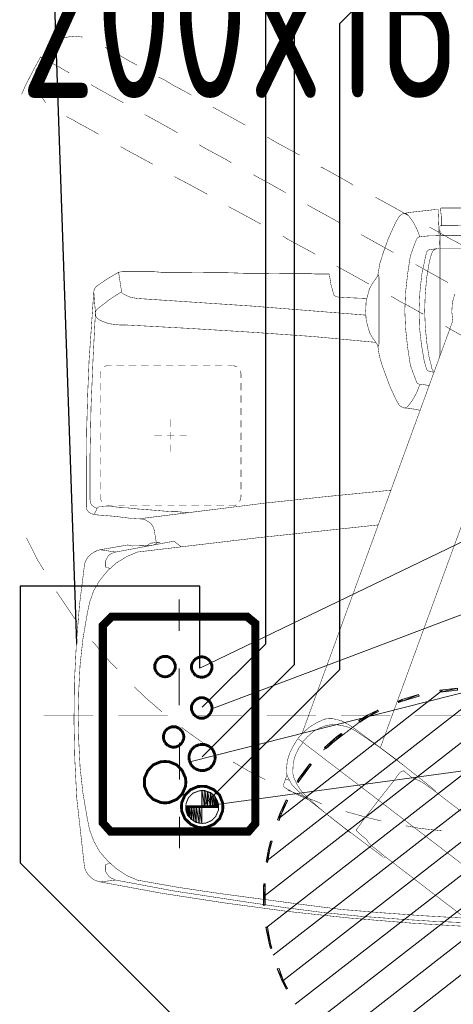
# Model space of a CAD drawing. Header units: millimetres. Extents: x 6904000 to 7075021, y 297772 to 407623.
# Tile 38 of 91: x 6942007 to 6942532, y 400706 to 401900. Entities that reach past the tile are written whole.
import ezdxf
from ezdxf.enums import TextEntityAlignment as Align

# ---------------------------------------------------------------- set-up
doc = ezdxf.new("R2010")
doc.units = ezdxf.units.MM
for name, color, linetype, lineweight in [('$WENTYLACJA_OPIS', 20, 'Continuous', 25), ('H20_ETYKIETY_PRZEWODOW', 7, 'Continuous', 13), ('MCS - PW - 2 piętro (2026.04.21)_do wysłania$0$Przekrojowa', 8, 'Continuous', 25)]:
    doc.layers.add(name, color=color, linetype=linetype, lineweight=lineweight)
for name, color, linetype in [('_MECH_KS', 18, 'Continuous'), ('_MECH_OPIS', 7, 'Continuous'), ('_MECH_SP', 4, 'Continuous'), ('_MECH_SS', 20, 'Continuous'), ('_MECH_WZ', 5, 'Continuous'), ('MCS - PW - 2 piętro (2026.04.21)_do wysłania$0$H', 8, 'Continuous')]:
    doc.layers.add(name, color=color, linetype=linetype)
doc.styles.add('JOZEK', font='isocp3.shx', dxfattribs={"width": 0.9})

# ---------------------------------------------------------------- blocks, each defined once
blk = doc.blocks.new('MCS - PW - 2 piętro (2026.04.21)_do wysłania$0$zw$EDF5')
at = {"layer": 'MCS - PW - 2 piętro (2026.04.21)_do wysłania$0$H', "linetype": 'Continuous', "lineweight": 0}
for points in [[(14.17, 108.82), (13.93, 108.87), (14.17, 110.96), (14.38, 110.96)], [(12.82, 104.25), (13.4, 106.27), (13.64, 106.22), (12.99, 104.2), (12.82, 103.74), (12.65, 103.79)], [(10.92, 100.11), (11.55, 101.36), (11.74, 101.31), (11.09, 99.99), (10.46, 99), (10.3, 99.12)], [(8.27, 96.33), (8.78, 96.98), (8.9, 96.86), (8.44, 96.24), (7.17, 94.84), (7.05, 95.01)], [(5.2, 93.06), (5.15, 92.99), (3.3, 91.62), (3.08, 91.5), (2.96, 91.67), (3.2, 91.79), (5.03, 93.18), (5.1, 93.23)], [(-20.95, 89.6), (-22.11, 90.18), (-22.03, 90.35), (-20.88, 89.77), (-19.63, 89.31), (-19.67, 89.07)], [(-0.84, 89.6), (0.7, 90.35), (0.82, 90.18), (-0.75, 89.41), (-1.61, 89.12), (-1.66, 89.31)], [(-16.55, 88.08), (-17.2, 88.25), (-17.13, 88.44), (-16.55, 88.25), (-14.6, 87.92), (-14.6, 87.68)], [(-5.17, 88.2), (-4.14, 88.49), (-4.14, 88.25), (-5.12, 88.04), (-6.69, 87.75), (-6.74, 87.92)], [(-9.33, 87.46), (-9.69, 87.41), (-12, 87.41), (-11.93, 87.63), (-9.33, 87.63)], [(0, 81.9), (0, 81.97), (0.36, 81.9)], [(0, 81.85), (0, 81.9), (0.36, 81.9), (0.7, 81.85)], [(0, 81.69), (0, 81.85), (0.7, 81.85), (0.99, 81.69)], [(0, 81.52), (0, 81.69), (0.99, 81.69), (1.28, 81.52)], [(0, 81.28), (0, 81.52), (1.28, 81.52), (1.52, 81.28)], [(0, 80.99), (0, 81.28), (1.52, 81.28), (1.76, 80.99)], [(0, 80.65), (0, 80.99), (1.76, 80.99), (1.85, 80.65)], [(0, 80.29), (0, 80.65), (1.85, 80.65), (1.97, 80.29)], [(0, 79.95), (0, 80.29), (1.97, 80.29), (1.97, 79.95)], [(-1.95, 79.59), (-2.02, 79.95), (0, 79.95), (0, 79.59)], [(-1.9, 79.26), (-1.95, 79.59), (0, 79.59), (0, 79.26)], [(-1.71, 78.97), (-1.9, 79.26), (0, 79.26), (0, 78.97)], [(-1.54, 78.68), (-1.71, 78.97), (0, 78.97), (0, 78.68)], [(-1.25, 78.46), (-1.54, 78.68), (0, 78.68), (0, 78.46)], [(-1.03, 78.22), (-1.25, 78.46), (0, 78.46), (0, 78.22)], [(-0.67, 78.1), (-1.03, 78.22), (0, 78.22), (0, 78.1)], [(-0.34, 77.98), (-0.67, 78.1), (0, 77.98)], [(0, 77.98), (-0.67, 78.1), (0, 78.1)]]:
    blk.add_hatch(color=256, dxfattribs=at).paths.add_polyline_path(points)
at = {"layer": 'MCS - PW - 2 piętro (2026.04.21)_do wysłania$0$H', "color": 1, "lineweight": 0, "true_color": 0xff0000}
for p, q in [((45.94, 196.57), (-30.93, 97.85)), ((48.2, 194.26), (-28.86, 95.32)), ((50.27, 191.78), (-26.55, 93.18)), ((52.24, 189.13), (-23.96, 91.28)), ((54.02, 186.29), (-21.12, 89.77)), ((55.71, 183.24), (-18.02, 88.61)), ((57.2, 179.99), (-14.6, 87.82)), ((58.47, 176.48), (-10.8, 87.53)), ((59.58, 172.68), (-6.52, 87.87)), ((14.1, 109.11), (-1.4, 89.31))]:
    blk.add_line(p, q, dxfattribs=at)
at = {"layer": 'MCS - PW - 2 piętro (2026.04.21)_do wysłania$0$H', "lineweight": 0}
for points, const_width in [([(72.57, 155.36), (72.62, 108.99)], 0.0573), ([(72.74, 150.84), (72.86, 150.79), (72.62, 108.99)], 0.0573), ([(-29.27, 148.82), (1.85, 108.24), (2.77, 106.97)], 0.0573), ([(-37.19, 142.76), (-6.06, 102.18)], 0.0573), ([(-28.74, 139.99), (8.25, 91.62)], 0.0573), ([(69.27, 108.89), (69.27, 119.67)], 0.0573), ([(70.48, 108.94), (70.43, 119.57)], 0.0573), ([(55.66, 119.33), (7.17, 101.6)], 0.0573), ([(67.71, 115.91), (67.71, 108.99), (67.66, 108.89)], 0.0573), ([(57.85, 110.21), (57.44, 110.96), (57.03, 111.66), (56.74, 112.23), (56.45, 112.69), (56.29, 113.1), (56.12, 113.39), (56, 113.56)], 0.0573), ([(-14.6, 113.32), (-14.14, 105.64)], 0.0573), ([(-13.9, 108.07), (-14.09, 112.64)], 0.0573), ([(-12.87, 101.89), (-13.23, 106.92), (-13.52, 111.87)], 0.0573), ([(11.02, 111.82), (11.02, 105.81)], 0.0573), ([(11.02, 111.78), (11.02, 105.76)], 0.0573), ([(11.02, 111.78), (11.02, 105.76)], 0.0573), ([(68.12, 111.49), (68.36, 111.08), (68.94, 109.97), (69.61, 108.82), (70.31, 107.54)], 0.0573), ([(8.83, 92.08), (58.93, 110.38), (60.04, 110.26)], 0.0573), ([(58.31, 109.47), (57.85, 110.21)], 0.0573), ([(60.04, 110.26), (61.14, 110.33), (62.18, 110.62)], 0.0573), ([(-2.93, 109.11), (-2.6, 106.22)], 0.0573), ([(60.16, 108.77), (54.51, 108.77)], 0.0573), ([(54.84, 108.89), (60.16, 108.89)], 0.0573), ([(70.43, 108.82), (70.19, 108.82), (69.9, 108.82), (69.23, 108.89), (67.95, 108.89), (65.35, 108.89), (60.16, 108.89)], 0.0573), ([(60.16, 108.77), (67.71, 108.77), (70.02, 108.7), (72.33, 108.6), (72.45, 108.6), (72.45, 108.41)], 0.0573), ([(63.55, 109.81), (63.96, 109.11), (64.99, 107.26)], 0.0573), ([(67.66, 108.77), (67.71, 108.65)], 0.0573), ([(69.15, 106.63), (69.23, 107.33), (69.27, 108.77)], 0.0573), ([(70.48, 108.94), (70.43, 108.82)], 0.0573), ([(70.48, 108.99), (71.54, 108.99), (72.57, 108.89)], 0.0573), ([(72.57, 108.89), (72.62, 108.99)], 0.0573), ([(-13.61, 103.57), (-13.9, 108.07)], 0.0573), ([(2.05, 108.19), (1.85, 108.29)], 0.0573), ([(2.07, 108.12), (5.82, 103.41), (9.41, 98.55)], 0.0573), ([(51.21, 106.75), (51.09, 107.54)], 0.0573), ([(52.7, 108.12), (52.77, 107.62)], 0.0573), ([(52.77, 108.12), (52.94, 107.95)], 0.0573), ([(52.77, 107.62), (52.87, 107.38)], 0.0573), ([(52.94, 107.95), (53.16, 107.83), (53.64, 107.74), (54.55, 107.5)], 0.0573), ([(54.55, 107.5), (56.41, 107.21)], 0.0573), ([(66.1, 107.54), (64.13, 107.21), (62.18, 107.04), (60.16, 106.97)], 0.0573), ([(67.71, 108.48), (67.59, 108.24), (67.49, 108.02), (67.25, 107.9), (67.01, 107.78), (66.1, 107.54)], 0.0573), ([(67.59, 107.66), (67.54, 107.45), (67.3, 107.21), (66.8, 107.09)], 0.0573), ([(67.71, 108.65), (67.71, 108.53), (67.66, 108.24), (67.59, 107.66)], 0.0573), ([(71.99, 104.61), (72.11, 105.35), (72.45, 108.41)], 0.0573), ([(2.77, 106.97), (3.18, 106.29), (3.46, 105.52)], 0.0573), ([(48.37, 104.49), (48.32, 105.14), (48.08, 106.46)], 0.0573), ([(51.21, 106.39), (50.34, 106.05), (49.48, 105.6)], 0.0573), ([(53.57, 105.23), (52.53, 105.6), (51.5, 106), (51.33, 106.1), (51.26, 106.29), (51.21, 106.75)], 0.0573), ([(52.87, 107.38), (53.06, 107.21)], 0.0573), ([(53.06, 107.21), (54.02, 106.92)], 0.0573), ([(54.02, 106.92), (56.05, 106.58), (58.14, 106.34), (60.16, 106.29)], 0.0573), ([(56.41, 107.21), (58.31, 107.04)], 0.0573), ([(58.31, 107.04), (60.16, 106.97)], 0.0573), ([(61.19, 104.15), (60.57, 105.35), (59.92, 106.46), (59.75, 106.8)], 0.0573), ([(62.4, 106.39), (60.16, 106.29)], 0.0573), ([(64.61, 106.63), (62.4, 106.39)], 0.0573), ([(66.8, 107.09), (64.61, 106.63)], 0.0573), ([(64.99, 107.26), (65.76, 105.88)], 0.0573), ([(68.99, 106.1), (69.11, 106.29)], 0.0573), ([(69.11, 106.29), (69.15, 106.63)], 0.0573), ([(70.02, 106.05), (69.11, 106.39)], 0.0573), ([(-14.14, 105.64), (-13.52, 98.02), (-12.7, 90.35), (-11.67, 82.72), (-10.51, 75.17), (-9.12, 67.61)], 0.0573), ([(-2.6, 106.22), (-2.31, 104.66)], 0.0573), ([(4.21, 104.61), (3.92, 104.95), (3.46, 105.52)], 0.0573), ([(49.48, 105.6), (48.66, 105.02), (48.49, 104.85), (48.37, 104.56)], 0.0573), ([(57.97, 104.66), (55.76, 104.9), (53.57, 105.23)], 0.0573), ([(62.4, 104.66), (64.61, 104.9), (66.8, 105.23)], 0.0573), ([(66.8, 105.23), (67.83, 105.6), (68.87, 106)], 0.0573), ([(68.87, 106), (68.99, 106.1)], 0.0573), ([(70.89, 105.6), (70.02, 106.05)], 0.0573), ([(71.99, 104.56), (71.87, 104.85), (71.7, 105.02), (70.89, 105.6)], 0.0573), ([(3.87, 103.74), (4.16, 103.98), (4.28, 104.15), (4.33, 104.32), (4.33, 104.49)], 0.0573), ([(4.33, 104.49), (4.21, 104.61)], 0.0573), ([(8.25, 99.99), (7.22, 101.48), (5.08, 104.32)], 0.0573), ([(49.81, 103.29), (49.24, 103.57), (48.66, 103.91), (48.49, 104.2), (48.37, 104.49)], 0.0573), ([(60.21, 104.56), (57.97, 104.66)], 0.0573), ([(60.16, 104.56), (62.4, 104.66)], 0.0573), ([(61.94, 102.88), (61.19, 104.15)], 0.0573), ([(70.96, 103.5), (71.63, 103.91), (71.87, 104.2), (71.99, 104.61)], 0.0573), ([(71.75, 104.9), (72.45, 103.69)], 0.0573), ([(-13.28, 99.08), (-13.61, 103.57)], 0.0573), ([(0.82, 101.39), (3.22, 103.29)], 0.0573), ([(3.22, 103.29), (3.87, 103.74)], 0.0573), ([(11.02, 102.83), (11.02, 96.82)], 0.0573), ([(11.02, 102.83), (11.02, 96.82)], 0.0573), ([(11.02, 102.83), (11.02, 96.82)], 0.0573), ([(38.39, 102.88), (37.64, 95.25)], 0.0573), ([(56, 101.27), (54.67, 101.48), (53.45, 101.84), (50.97, 102.76), (49.81, 103.29)], 0.0573), ([(64.37, 101.27), (65.93, 101.55), (67.37, 102.01), (68.87, 102.54), (70.26, 103.17), (70.96, 103.5)], 0.0573), ([(67.21, 103.21), (67.3, 103.05)], 0.0573), ([(67.3, 103.05), (68.58, 100.74)], 0.0573), ([(72.45, 103.69), (73.94, 100.98)], 0.0573), ([(-11.83, 91.91), (-12.46, 96.86), (-12.87, 101.89)], 0.0573), ([(-6.16, 102.2), (-6.16, 101.96)], 0.0573), ([(-6.06, 102.18), (-5.08, 100.98), (-4.57, 100.33)], 0.0573), ([(-6.06, 101.89), (-2.43, 97.06), (1.28, 92.32), (1.97, 91.57), (2.65, 90.87)], 0.0573), ([(-1.73, 101.72), (-1.32, 100.04)], 0.0573), ([(-4.57, 100.33), (-3.92, 99.87)], 0.0573), ([(0.82, 101.39), (-1.61, 99.53)], 0.0573), ([(32.62, 86.71), (34.18, 101.31)], 0.0573), ([(56.12, 101.43), (55.88, 101.39), (56, 101.27)], 0.0573), ([(57.97, 100.16), (57.44, 100.33), (56.91, 100.62), (56, 101.27)], 0.0573), ([(60.16, 101.43), (56.12, 101.43)], 0.0573), ([(58.43, 70.84), (58.02, 78.39), (57.56, 85.89), (57.03, 93.47), (56.33, 100.98)], 0.0573), ([(60.16, 101.43), (64.25, 101.43)], 0.0573), ([(62.4, 100.16), (62.93, 100.33), (63.45, 100.62), (64.37, 101.27)], 0.0573), ([(64.25, 101.43), (64.49, 101.39), (64.37, 101.27)], 0.0573), ([(68.58, 100.74), (69.39, 99.29)], 0.0573), ([(-3.17, 98.96), (-3.46, 99.29), (-3.92, 99.87)], 0.0573), ([(-1.61, 99.53), (-2.26, 99.08)], 0.0573), ([(-1.32, 100.04), (-0.58, 97.39)], 0.0573), ([(10.85, 99.82), (6.88, 94.68)], 0.116), ([(9.24, 98.5), (8.25, 99.99)], 0.0573), ([(59.05, 99.87), (57.97, 100.16)], 0.0573), ([(60.16, 99.82), (59.05, 99.87)], 0.0573), ([(61.65, 72.11), (60.73, 85.97), (59.63, 99.82)], 0.0573), ([(60.16, 99.82), (61.31, 99.87)], 0.0573), ([(61.31, 99.87), (62.4, 100.16)], 0.0573), ([(61.65, 99.99), (61.72, 98.21), (61.77, 97.27), (61.82, 96.48), (61.89, 96.24), (61.94, 96.12), (62.01, 96), (62.11, 95.95), (63.33, 95.61)], 0.0573), ([(64.08, 99), (63.38, 100.23)], 0.0573), ([(-12.82, 94.55), (-13.28, 99.08)], 0.0573), ([(-2.93, 98.72), (-3.05, 98.84), (-3.17, 98.96)], 0.0573), ([(2.02, 91.91), (1.4, 92.49), (0.17, 93.81), (-0.99, 95.2), (-3.17, 97.97)], 0.0573), ([(-2.72, 98.72), (-2.93, 98.72)], 0.0573), ([(-2.6, 98.84), (-2.72, 98.72)], 0.0573), ([(-2.26, 99.08), (-2.6, 98.84)], 0.0573), ([(9.65, 97.73), (9.24, 98.5)], 0.0573), ([(9.41, 98.55), (9.98, 97.73)], 0.0573), ([(65.57, 96.29), (64.08, 99)], 0.0573), ([(75.38, 98.31), (75.62, 97.97)], 0.0573), ([(75.62, 97.97), (77.31, 94.96)], 0.0573), ([(8.54, 92.82), (9.12, 93.47), (9.57, 94.27), (9.86, 95.08), (9.93, 95.54), (9.98, 96), (9.86, 96.86)], 0.0573), ([(9.86, 96.86), (9.65, 97.73)], 0.0573), ([(9.98, 97.73), (10.44, 96.82), (10.56, 96.36), (10.68, 95.83)], 0.0573), ([(10.68, 95.83), (10.68, 95.37), (10.63, 94.84), (10.22, 93.93), (9.69, 93.06)], 0.0573), ([(63.33, 95.61), (64.49, 95.42), (64.61, 95.42)], 0.0573), ([(70.84, 96.65), (71.3, 95.83), (72.69, 93.3), (73.03, 92.73)], 0.0573), ([(-8.9, 69.51), (-10.22, 76.56), (-11.59, 85.56), (-12.24, 90.06), (-12.82, 94.55)], 0.0573), ([(0.34, 94.51), (0.53, 94.1), (1.68, 91.21)], 0.0573), ([(37.64, 95.25), (36.83, 87.63)], 0.0573), ([(64.61, 95.42), (64.61, 95.13), (64.61, 94.8)], 0.0573), ([(64.61, 94.8), (64.61, 94.34)], 0.0573), ([(64.61, 94.34), (64.61, 93.76)], 0.0573), ([(77.31, 94.96), (77.6, 94.39)], 0.0573), ([(11.02, 93.81), (11.02, 87.82)], 0.0573), ([(11.02, 93.81), (11.02, 87.82)], 0.0573), ([(11.02, 93.81), (11.02, 87.82)], 0.0573), ([(64.61, 93.76), (64.66, 93.11)], 0.0573), ([(68.87, 90.3), (67.25, 93.3), (67.01, 93.69)], 0.0573), ([(0.87, 92.82), (1.56, 91.33), (2.36, 89.94)], 0.0573), ([(7.79, 92.2), (7.05, 91.67)], 0.0573), ([(7.79, 92.2), (7.91, 92.2)], 0.0573), ([(7.91, 92.2), (8.54, 92.82)], 0.0573), ([(9.07, 92.32), (8.32, 91.62)], 0.0573), ([(9.69, 93.06), (9.07, 92.32)], 0.0573), ([(64.66, 93.11), (64.66, 92.32), (64.66, 91.5)], 0.0573), ([(-10.51, 81.97), (-11.83, 91.91)], 0.0573), ([(1.68, 91.21), (2.02, 90.35)], 0.0573), ([(2.77, 91.45), (2.02, 91.91)], 0.0573), ([(2.65, 90.87), (3.13, 90.63)], 0.0573), ([(3.58, 91.09), (2.77, 91.45)], 0.0573), ([(4.04, 90.99), (3.58, 91.09)], 0.0573), ([(5.36, 91.04), (4.5, 90.99), (4.04, 90.99)], 0.0573), ([(7.05, 91.67), (6.23, 91.28), (5.36, 91.04)], 0.0573), ([(5.53, 90.3), (6.47, 90.59), (7.38, 91.04)], 0.0573), ([(7.38, 91.04), (8.25, 91.57)], 0.0573), ([(64.66, 91.5), (64.66, 90.59)], 0.0573), ([(79.04, 91.79), (80.58, 88.97), (81.23, 87.87)], 0.0573), ([(2.36, 89.94), (2.48, 89.84)], 0.0573), ([(2.48, 89.84), (2.65, 89.84), (2.93, 89.94)], 0.0573), ([(3.92, 90.3), (2.93, 89.94)], 0.0573), ([(3.13, 90.63), (3.51, 90.42), (4.04, 90.22), (4.57, 90.22), (5.53, 90.3)], 0.0573), ([(3.22, 90.59), (3.34, 90.06)], 0.0573), ([(64.66, 90.59), (64.66, 89.6), (64.7, 87.46), (64.7, 85.15), (64.78, 82.84), (64.78, 80.48), (64.82, 78.17), (64.82, 76.03), (64.82, 75.05)], 0.0573), ([(69.23, 89.77), (68.87, 90.3)], 0.0573), ([(74.47, 90.13), (75.58, 88.16), (76.66, 86.18)], 0.0573), ([(3.3, 87.63), (4.33, 85.61), (5.44, 83.71)], 0.0573), ([(36.83, 87.63), (34.93, 72.4)], 0.0573), ([(-2.93, 85.89), (-2.89, 86.02)], 0.116), ([(-2.89, 86.02), (-2.77, 86.18)], 0.116), ([(-2.77, 86.18), (-2.65, 86.26), (-2.55, 86.38), (-2.43, 86.43)], 0.116), ([(-2.43, 86.43), (-2.26, 86.43), (-2.14, 86.43), (-1.97, 86.43)], 0.116), ([(-1.97, 86.43), (0.87, 86.43)], 0.116), ([(3.51, 86.43), (6.11, 86.43)], 0.116), ([(8.78, 86.43), (11.43, 86.43)], 0.116), ([(14.1, 86.43), (16.74, 86.43)], 0.116), ([(19.39, 86.43), (22.23, 86.43)], 0.116), ([(22.23, 86.43), (22.35, 86.38)], 0.116), ([(22.35, 86.38), (22.51, 86.38)], 0.116), ([(22.51, 86.38), (22.63, 86.3), (22.76, 86.18), (22.85, 86.14)], 0.116), ([(22.85, 86.14), (22.92, 85.97)], 0.116), ([(22.92, 85.97), (22.97, 85.85), (23.04, 85.73)], 0.116), ([(30.89, 72.11), (32.62, 86.71)], 0.0573), ([(72.21, 84.28), (70.67, 87.12)], 0.0573), ([(-3.01, 83.88), (-3.01, 85.61), (-2.93, 85.8), (-2.93, 85.89)], 0.116), ([(11.02, 84.81), (11.02, 78.8)], 0.0573), ([(11.02, 84.81), (11.02, 78.8)], 0.0573), ([(11.02, 84.81), (11.02, 78.8)], 0.0573), ([(23.04, 85.73), (23.04, 85.56), (23.04, 85.44), (23.04, 83.83)], 0.116), ([(82.67, 85.22), (83.83, 83.13), (84.86, 81.28)], 0.0573), ([(36.61, 84.12), (36.54, 83.95), (36.49, 83.78), (36.49, 83.66), (36.49, 83.54), (36.49, 83.3), (36.49, 83.2)], 0.0573), ([(37.57, 84.69), (37.11, 84.57), (36.99, 84.52)], 0.0573), ([(37.86, 84.69), (37.69, 84.69), (37.57, 84.69)], 0.0573), ([(39.38, 84.69), (39.21, 84.69), (38.68, 84.69), (38.51, 84.69)], 0.0573), ([(40.87, 84.69), (40, 84.69)], 0.0573), ([(42.38, 84.69), (41.52, 84.69)], 0.0573), ([(43.87, 84.69), (43.01, 84.69)], 0.0573), ([(45.37, 84.69), (44.5, 84.69)], 0.0573), ([(46.88, 84.69), (46.01, 84.69)], 0.0573), ([(48.37, 84.69), (47.51, 84.69)], 0.0573), ([(49.89, 84.69), (49.02, 84.69)], 0.0573), ([(51.38, 84.69), (51.04, 84.69), (50.51, 84.69)], 0.0573), ([(52.53, 84.69), (52.36, 84.69), (52.2, 84.69), (52, 84.69)], 0.0573), ([(52.87, 84.57), (52.77, 84.64), (52.53, 84.69)], 0.0573), ([(53.52, 83.66), (53.4, 84.12), (53.35, 84.24)], 0.0573), ([(53.52, 83.08), (53.52, 83.2), (53.52, 83.49), (53.52, 83.59)], 0.0573), ([(72.79, 83.2), (72.21, 84.28)], 0.0573), ([(2.48, 79.98), (2.45, 80.51), (2.07, 81.4), (1.4, 82.1), (0.48, 82.46), (-0.02, 82.5), (-0.53, 82.46), (-1.44, 82.1), (-2.12, 81.4), (-2.5, 80.51), (-2.55, 79.98), (-2.5, 79.47), (-2.12, 78.58), (-1.44, 77.89), (-0.53, 77.5), (-0.02, 77.48), (0.48, 77.5), (1.4, 77.89), (2.07, 78.58), (2.45, 79.47), (2.48, 79.98)], 0.346), ([(36.49, 82.62), (36.49, 82.1), (36.49, 81.69)], 0.0573), ([(53.52, 81.56), (53.52, 81.93), (53.52, 82.43)], 0.0573), ([(78.1, 83.54), (78.46, 82.96), (79.83, 80.41), (80.29, 79.62)], 0.0573), ([(-9.77, 77.02), (-10.51, 81.97)], 0.0573), ([(-3.01, 78.58), (-3.01, 81.23)], 0.116), ([(-0.43, 81.95), (-1.15, 81.64), (-1.68, 81.11), (-2, 80.39)], 0.116), ([(0.38, 81.95), (-0.02, 81.97), (-0.43, 81.95)], 0.116), ([(0, 81.97), (0, 78.01)], 0.346), ([(0, 81.97), (0, 78.01)], 0.346), ([(0, 81.97), (0, 78.01)], 0.116), ([(1.92, 80.39), (1.64, 81.11), (1.08, 81.64), (0.38, 81.95)], 0.116), ([(5.08, 81.3), (4.64, 80.89)], 0.346), ([(5.65, 81.54), (5.08, 81.3)], 0.346), ([(6.3, 81.54), (5.97, 81.56), (5.65, 81.54)], 0.346), ([(6.88, 81.3), (6.3, 81.54)], 0.346), ([(7.31, 80.89), (6.88, 81.3)], 0.346), ([(12.68, 80.96), (12.24, 81.16), (11.98, 81.18), (11.74, 81.16), (11.28, 80.96)], 0.346), ([(17.63, 80.96), (17.2, 81.16), (16.93, 81.18), (16.69, 81.16), (16.24, 80.96)], 0.346), ([(23.04, 81.18), (23.04, 78.51)], 0.116), ([(-2, 80.39), (-2.02, 79.98), (-2, 79.59)], 0.116), ([(1.97, 79.98), (1.92, 80.39)], 0.116), ([(1.92, 79.59), (1.97, 79.98)], 0.116), ([(4.4, 80.31), (4.38, 79.98), (4.4, 79.67)], 0.346), ([(4.64, 80.89), (4.4, 80.31)], 0.346), ([(7.05, 81.11), (7.51, 80.41), (9.29, 77.93)], 0.0573), ([(7.55, 80.31), (7.31, 80.89)], 0.346), ([(7.55, 79.98), (7.55, 80.31)], 0.346), ([(7.55, 79.67), (7.55, 79.98)], 0.346), ([(10.94, 80.63), (10.75, 80.19), (10.73, 79.93), (10.75, 79.67), (10.94, 79.23)], 0.346), ([(11.28, 80.96), (10.94, 80.63)], 0.346), ([(13.01, 80.63), (12.68, 80.96)], 0.346), ([(13.23, 79.93), (13.21, 80.19), (13.01, 80.63)], 0.346), ([(13.01, 79.23), (13.21, 79.67), (13.23, 79.93)], 0.346), ([(15.9, 80.63), (15.73, 80.19), (15.71, 79.93), (15.73, 79.67), (15.9, 79.23)], 0.346), ([(16.24, 80.96), (15.9, 80.63)], 0.346), ([(17.97, 80.63), (17.63, 80.96)], 0.346), ([(18.18, 79.93), (18.16, 80.19), (17.97, 80.63)], 0.346), ([(17.97, 79.23), (18.16, 79.67), (18.18, 79.93)], 0.346), ([(36.49, 81.11), (36.49, 80.36), (36.49, 80.19)], 0.0573), ([(53.52, 80.07), (53.52, 80.77), (53.52, 80.99)], 0.0573), ([(76.44, 76.61), (75.46, 78.46), (74.3, 80.6)], 0.0573), ([(1.97, 79.95), (-2.02, 79.95)], 0.116), ([(-2, 79.59), (-1.68, 78.87), (-1.15, 78.32), (-0.43, 78.03)], 0.116), ([(0.38, 78.03), (1.08, 78.32), (1.64, 78.87), (1.92, 79.59)], 0.116), ([(4.4, 79.67), (4.64, 79.09)], 0.346), ([(4.64, 79.09), (5.08, 78.65)], 0.346), ([(5.08, 78.65), (5.65, 78.41)], 0.346), ([(6.3, 78.41), (6.88, 78.65)], 0.346), ([(6.88, 78.65), (7.31, 79.09)], 0.346), ([(7.31, 79.09), (7.55, 79.67)], 0.346), ([(10.94, 79.23), (11.28, 78.9)], 0.346), ([(11.28, 78.9), (11.74, 78.7), (11.98, 78.68), (12.24, 78.7), (12.68, 78.9)], 0.346), ([(12.68, 78.9), (13.01, 79.23)], 0.346), ([(15.9, 79.23), (16.24, 78.9)], 0.346), ([(16.24, 78.9), (16.69, 78.7), (16.93, 78.68), (17.2, 78.7), (17.63, 78.9)], 0.346), ([(17.63, 78.9), (17.97, 79.23)], 0.346), ([(36.49, 79.62), (36.49, 78.92), (36.49, 78.68)], 0.0573), ([(53.52, 78.58), (53.52, 79.45)], 0.0573), ([(-0.43, 78.03), (-0.02, 78.01), (0.38, 78.03)], 0.116), ([(5.48, 75.48), (5.46, 75.98), (5.08, 76.9), (4.38, 77.57), (3.49, 77.96), (2.98, 78.01), (2.45, 77.96), (1.56, 77.57), (0.89, 76.9), (0.51, 75.98), (0.46, 75.48), (0.51, 74.97), (0.89, 74.06), (1.56, 73.39), (2.45, 73), (2.98, 72.98), (3.49, 73), (4.38, 73.39), (5.08, 74.06), (5.46, 74.97), (5.48, 75.48)], 0.346), ([(5.65, 78.41), (5.97, 78.39), (6.3, 78.41)], 0.346), ([(7.77, 77.55), (7.43, 77.21)], 0.346), ([(9.17, 77.55), (8.71, 77.74), (8.47, 77.77), (8.2, 77.74), (7.77, 77.55)], 0.346), ([(9.5, 77.21), (9.17, 77.55)], 0.346), ([(9.29, 77.93), (9.65, 77.48)], 0.0573), ([(35.67, 78.22), (35.67, 78.1), (35.67, 77.89)], 0.0573), ([(35.67, 77.89), (35.74, 77.48)], 0.0573), ([(36.49, 78.1), (36.49, 77.19)], 0.0573), ([(45.03, 77.24), (45.03, 77.52), (45.03, 77.81), (45.03, 78.01), (45.03, 78.1)], 0.0573), ([(53.52, 77.07), (53.52, 77.93)], 0.0573), ([(86.31, 78.68), (86.83, 77.77)], 0.0573), ([(86.83, 77.77), (87.46, 76.56)], 0.0573), ([(-8.9, 72.11), (-9.77, 77.02)], 0.0573), ([(-1.2, 77.24), (-5.03, 77.24)], 0.116), ([(7.79, 77.24), (3.3, 77.24)], 0.116), ([(7.43, 77.21), (7.24, 76.78), (7.22, 76.51), (7.24, 76.27), (7.43, 75.82)], 0.346), ([(9.69, 76.51), (9.69, 76.78), (9.5, 77.21)], 0.346), ([(9.5, 75.82), (9.69, 76.27), (9.69, 76.51)], 0.346), ([(16.79, 77.19), (12.29, 77.19)], 0.116), ([(16.31, 76.51), (15.97, 76.18)], 0.346), ([(17.7, 76.51), (17.25, 76.71), (17.01, 76.73), (16.74, 76.71), (16.31, 76.51)], 0.346), ([(18.04, 76.18), (17.7, 76.51)], 0.346), ([(25.16, 77.19), (21.31, 77.19)], 0.116), ([(30.89, 69.51), (32.21, 76.56), (31.51, 77.48)], 0.0573), ([(35.74, 77.48), (35.79, 76.95), (35.79, 76.32), (35.84, 75.62), (35.96, 74.18), (36.08, 72.69), (36.13, 71.99), (36.2, 71.42), (36.25, 70.89), (36.25, 70.5), (36.32, 70.21), (36.32, 69.92), (36.37, 69.44)], 0.0573), ([(36.49, 76.61), (36.49, 75.79)], 0.0573), ([(45.03, 76.15), (45.03, 76.61)], 0.0573), ([(53.52, 75.58), (53.52, 76.49)], 0.0573), ([(81.73, 77.02), (82.55, 75.58)], 0.0573), ([(87.46, 76.56), (88.16, 75.41)], 0.0573), ([(-3.01, 73.31), (-3.01, 75.91)], 0.116), ([(7.43, 75.82), (7.77, 75.48)], 0.346), ([(7.77, 75.48), (8.2, 75.31), (8.47, 75.29), (8.71, 75.31), (9.17, 75.48)], 0.346), ([(9.17, 75.48), (9.5, 75.82)], 0.346), ([(11.02, 75.79), (11.02, 69.8)], 0.0573), ([(11.02, 75.79), (11.02, 69.8)], 0.0573), ([(11.02, 75.79), (11.02, 69.8)], 0.0573), ([(15.97, 76.18), (15.78, 75.74), (15.76, 75.48), (15.78, 75.24), (15.97, 74.78)], 0.346), ([(18.23, 75.48), (18.23, 75.74), (18.04, 76.18)], 0.346), ([(18.04, 74.78), (18.23, 75.24), (18.23, 75.48)], 0.346), ([(23.04, 75.86), (23.04, 73.19)], 0.116), ([(43.18, 76.15), (43.06, 76.15)], 0.0573), ([(43.35, 76.15), (43.18, 76.15)], 0.0573), ([(43.92, 76.15), (43.63, 76.15), (43.35, 76.15)], 0.0573), ([(45.03, 76.15), (44.57, 76.15)], 0.0573), ([(45.03, 75.74), (45.03, 76.15)], 0.0573), ([(45.44, 76.15), (45.03, 76.15)], 0.0573), ([(46.64, 76.15), (46.35, 76.15), (46.06, 76.15)], 0.0573), ([(47, 76.15), (46.81, 76.15), (46.64, 76.15)], 0.0573), ([(82.55, 75.58), (83.83, 73.27), (83.95, 73.03)], 0.0573), ([(88.16, 75.41), (88.49, 74.71)], 0.0573), ([(11.5, 75.12), (13.16, 73.19), (14.55, 71.75)], 0.0573), ([(15.97, 74.78), (16.31, 74.45)], 0.346), ([(16.31, 74.45), (16.74, 74.25), (17.01, 74.25), (17.25, 74.25), (17.7, 74.45)], 0.346), ([(17.7, 74.45), (18.04, 74.78)], 0.346), ([(31.92, 74.42), (31.75, 74.13)], 0.0573), ([(31.99, 74.83), (32.09, 74.76), (32.04, 74.64), (31.92, 74.42)], 0.0573), ([(31.99, 73.97), (32.04, 74.3)], 0.0573), ([(32.04, 74.3), (32.09, 74.59), (32.09, 74.71)], 0.0573), ([(33.53, 74.18), (32.04, 74.42)], 0.0573), ([(33.53, 74.18), (33.94, 74.06)], 0.0573), ([(33.94, 74.06), (34.18, 73.89)], 0.0573), ([(36.49, 75.12), (36.49, 74.25)], 0.0573), ([(45.03, 74.18), (45.03, 74.35), (45.03, 74.54), (45.03, 74.83), (45.03, 75.12)], 0.0573), ([(53.52, 74.06), (53.52, 74.76), (53.52, 75)], 0.0573), ([(64.82, 75.05), (64.9, 74.13)], 0.0573), ([(64.9, 74.13), (64.9, 73.31), (64.9, 72.52), (64.9, 71.87), (64.9, 71.3), (64.9, 70.84), (64.9, 70.5), (64.9, 70.26)], 0.0573), ([(31.58, 73.03), (31.7, 73.31)], 0.0573), ([(31.63, 71.46), (31.7, 73.84)], 0.0573), ([(31.7, 73.31), (31.87, 73.56)], 0.0573), ([(31.87, 73.56), (31.92, 73.72)], 0.0573), ([(31.92, 73.72), (31.99, 73.84)], 0.0573), ([(31.99, 73.84), (31.99, 73.97)], 0.0573), ([(34.18, 73.89), (34.35, 73.77)], 0.0573), ([(34.35, 73.77), (34.52, 73.56)], 0.0573), ([(34.52, 73.56), (34.69, 73.27)], 0.0573), ([(34.69, 73.27), (34.76, 73.15), (34.81, 73.03)], 0.0573), ([(34.81, 73.03), (34.88, 72.86), (34.88, 72.57), (34.93, 72.4)], 0.0573), ([(36.49, 73.6), (36.49, 72.74)], 0.0573), ([(53.52, 72.57), (53.52, 73.27), (53.52, 73.48)], 0.0573), ([(78.39, 73.15), (77.93, 74.01)], 0.0573), ([(79.09, 71.87), (78.39, 73.15)], 0.0573), ([(-8.9, 72.11), (-8.32, 70.79)], 0.0573), ([(30.31, 70.79), (30.89, 72.11)], 0.0573), ([(34.93, 72.4), (34.93, 71.94)], 0.0573), ([(34.93, 71.94), (34.97, 71.42)], 0.0573), ([(36.49, 72.11), (36.49, 71.42), (36.49, 71.25)], 0.0573), ([(53.52, 71.87), (53.52, 71.99)], 0.0573), ([(53.52, 71.08), (53.52, 71.87)], 0.0573), ([(61.77, 71.37), (61.65, 72.11)], 0.0573), ([(79.71, 70.72), (79.09, 71.87)], 0.0573), ([(89.94, 72.11), (90.39, 71.25)], 0.0573), ([(-8.32, 70.79), (-7.5, 69.56), (-6.52, 68.48), (-5.44, 67.54)], 0.0573), ([(-2.77, 68.36), (-2.89, 68.53), (-2.93, 68.7), (-3.01, 68.87), (-3.01, 70.67)], 0.116), ([(23.04, 70.6), (23.04, 68.99), (22.97, 68.82), (22.97, 68.65), (22.85, 68.48)], 0.116), ([(28.58, 68.48), (29.56, 69.56), (30.31, 70.79)], 0.0573), ([(30.89, 69.51), (31.17, 67.61), (31.75, 70.96)], 0.0573), ([(31.75, 70.96), (31.63, 71.46)], 0.0573), ([(34.97, 71.42), (35.05, 70.79)], 0.0573), ([(35.05, 70.79), (35.22, 69.39), (35.34, 68)], 0.0573), ([(36.49, 70.6), (36.49, 70.26), (36.49, 69.8)], 0.0573), ([(53.52, 69.56), (53.52, 70.09), (53.52, 70.5)], 0.0573), ([(58.43, 70.02), (58.43, 70.31), (58.43, 70.5), (58.43, 70.6), (58.43, 70.79)], 0.0573), ([(62.23, 70.38), (62.01, 70.79), (61.77, 71.37)], 0.0573), ([(80.07, 70.09), (79.71, 70.72)], 0.0573), ([(90.39, 71.25), (90.87, 70.43), (91.33, 69.64), (91.67, 68.99), (92.03, 68.36), (92.13, 68.19)], 0.0573), ([(-9.12, 67.61), (-8.9, 69.51)], 0.0573), ([(-8.49, 68.7), (-8.66, 68.99), (-8.9, 69.51)], 0.0573), ([(16.69, 69.68), (17.49, 68.87), (19.8, 66.92), (20.04, 66.68)], 0.0573), ([(30.89, 69.51), (30.72, 68.99), (30.55, 68.7)], 0.0573), ([(36.37, 69.44), (36.42, 68.82)], 0.0573), ([(58.47, 69.68), (58.43, 70.02)], 0.0573), ([(58.6, 68.77), (58.55, 68.94), (58.47, 69.68)], 0.0573), ([(60.45, 67.37), (61.53, 68.77), (62.47, 70.21)], 0.0573), ([(62.47, 70.21), (62.35, 70.26), (62.23, 70.38)], 0.0573), ([(62.47, 70.21), (64.82, 69.85)], 0.0573), ([(62.8, 66.92), (63.09, 67.13), (64.03, 68.48), (64.82, 69.85)], 0.0573), ([(64.82, 69.85), (64.9, 70.21)], 0.0573), ([(85.39, 70.43), (86.14, 69.06)], 0.0573), ([(-8.03, 68.36), (-8.25, 68.53), (-8.49, 68.7)], 0.0573), ([(-7.1, 68.24), (-7.74, 68.24), (-8.03, 68.36)], 0.0573), ([(-6.98, 68.36), (-7.1, 68.24)], 0.0573), ([(-6.93, 68.87), (-6.93, 68.53), (-6.98, 68.36)], 0.0573), ([(-2.55, 68.12), (-2.65, 68.24), (-2.77, 68.36)], 0.116), ([(-2.19, 68), (-2.36, 68.07), (-2.55, 68.12)], 0.116), ([(22.8, 68.36), (22.68, 68.19), (22.51, 68.12), (22.35, 68), (22.18, 68), (21.99, 67.95), (19.29, 67.95)], 0.116), ([(22.85, 68.48), (22.8, 68.36)], 0.116), ([(24.82, 66.34), (26.22, 66.84), (27.42, 67.54), (28.58, 68.48)], 0.0573), ([(28.98, 68.36), (28.98, 68.53), (28.91, 68.87)], 0.0573), ([(30.31, 68.53), (30.02, 68.36), (29.73, 68.24), (29.15, 68.24), (28.98, 68.36)], 0.0573), ([(30.55, 68.7), (30.31, 68.53)], 0.0573), ([(36.42, 68.12), (36.37, 67.71)], 0.0573), ([(36.42, 68.82), (36.42, 68.53), (36.42, 68.41), (36.42, 68.12)], 0.0573), ([(36.49, 69.11), (36.49, 68.82), (36.49, 68.7), (36.54, 68.53), (36.54, 68.29)], 0.0573), ([(53.35, 68.12), (53.45, 68.29), (53.52, 68.48), (53.52, 68.7), (53.52, 68.99)], 0.0573), ([(58.64, 68.53), (58.6, 68.77)], 0.0573), ([(59.12, 67.42), (59, 67.61), (58.84, 68), (58.64, 68.53)], 0.0573), ([(86.14, 69.06), (87.17, 67.21), (87.58, 66.51)], 0.0573), ([(-9.12, 67.61), (-9, 67.21), (-8.83, 66.8), (-8.54, 66.46), (-8.25, 66.17), (-7.91, 65.93), (-7.5, 65.76)], 0.0573), ([(-5.44, 67.54), (-4.16, 66.84), (-2.84, 66.34)], 0.0573), ([(-1.97, 67.95), (-2.19, 68)], 0.116), ([(0.75, 67.95), (-1.97, 67.95)], 0.116), ([(6.06, 67.95), (3.42, 67.95)], 0.116), ([(11.31, 67.95), (8.71, 67.95)], 0.116), ([(16.62, 67.95), (13.97, 67.95)], 0.116), ([(29.56, 65.76), (29.97, 65.93), (30.31, 66.17), (30.6, 66.46), (30.84, 66.8), (31.05, 67.21), (31.17, 67.61)], 0.0573), ([(35.34, 68), (35.38, 67.37)], 0.0573), ([(35.38, 67.37), (35.46, 66.84), (35.55, 66.51), (35.74, 66.22), (36.08, 65.98)], 0.0573), ([(35.84, 67.09), (35.46, 66.84)], 0.0573), ([(36.2, 67.25), (35.84, 67.09)], 0.0573), ([(36.37, 67.71), (36.37, 67.42), (36.2, 67.25), (36.32, 66.92), (36.54, 66.63), (36.83, 66.46)], 0.0573), ([(36.99, 67.83), (37.19, 67.71)], 0.0573), ([(37.19, 67.71), (37.4, 67.66)], 0.0573), ([(37.4, 67.66), (37.52, 67.66), (37.69, 67.66), (37.93, 67.66)], 0.0573), ([(38.51, 67.66), (38.63, 67.66), (39.14, 67.66), (39.38, 67.66)], 0.0573), ([(40, 67.66), (40.24, 67.66), (40.87, 67.66)], 0.0573), ([(41.52, 67.66), (41.61, 67.66), (42.38, 67.66)], 0.0573), ([(43.01, 67.66), (43.13, 67.66), (43.87, 67.66)], 0.0573), ([(44.5, 67.66), (44.69, 67.66)], 0.0573), ([(44.69, 67.66), (45.37, 67.66)], 0.0573), ([(46.01, 67.66), (46.88, 67.66)], 0.0573), ([(47.51, 67.66), (47.75, 67.66), (48.37, 67.66)], 0.0573), ([(49.02, 67.66), (49.19, 67.66)], 0.0573), ([(49.19, 67.66), (49.89, 67.66)], 0.0573), ([(50.51, 67.66), (50.97, 67.66), (51.38, 67.66)], 0.0573), ([(52, 67.66), (52.12, 67.66), (52.36, 67.66), (52.48, 67.66), (52.58, 67.66)], 0.0573), ([(52.58, 67.66), (52.82, 67.71)], 0.0573), ([(54.27, 66.75), (59.92, 67.04)], 0.0573), ([(59.22, 67.33), (59.12, 67.42)], 0.0573), ([(59.41, 67.13), (59.22, 67.33)], 0.0573), ([(59.51, 67.09), (59.41, 67.13)], 0.0573), ([(59.8, 67.04), (59.51, 67.09)], 0.0573), ([(59.92, 67.04), (59.8, 67.04)], 0.0573), ([(59.92, 67.04), (60.21, 67.13)], 0.0573), ([(62.47, 66.84), (59.92, 67.04)], 0.0573), ([(60.21, 67.13), (60.45, 67.37)], 0.0573), ([(62.47, 66.84), (62.8, 66.92)], 0.0573), ([(82.02, 66.63), (81.57, 67.42)], 0.0573), ([(-7.5, 65.76), (-7.1, 65.69)], 0.0573), ([(-7.1, 65.69), (0.99, 64.78)], 0.0573), ([(-2.84, 66.34), (-1.4, 66.05)], 0.0573), ([(-1.4, 66.05), (1.68, 65.52)], 0.0573), ([(11.02, 66.8), (11.02, 60.78)], 0.0573), ([(11.02, 66.8), (11.02, 60.78)], 0.0573), ([(11.02, 66.8), (11.02, 60.78)], 0.0573), ([(17.2, 65.18), (20.33, 65.52), (23.43, 66.05), (24.82, 66.34)], 0.0573), ([(24.49, 65.11), (29.15, 65.69)], 0.0573), ([(29.15, 65.69), (29.56, 65.76)], 0.0573), ([(36.08, 65.98), (36.42, 65.93)], 0.0573), ([(36.42, 65.93), (41.11, 65.93)], 0.0573), ([(36.83, 66.46), (37.19, 66.39)], 0.0573), ([(37.19, 66.39), (42.89, 66.39)], 0.0573), ([(41.11, 65.93), (45.77, 65.98)], 0.0573), ([(42.89, 66.39), (48.54, 66.51), (54.27, 66.75)], 0.0573), ([(45.77, 65.98), (49.98, 66.1), (54.14, 66.27)], 0.0573), ([(54.14, 66.27), (58.31, 66.56), (62.47, 66.84)], 0.0573), ([(82.5, 65.76), (82.02, 66.63)], 0.0573), ([(83.59, 63.74), (83.3, 64.32), (82.89, 65.02), (82.5, 65.76)], 0.0573), ([(0.99, 64.78), (5.72, 64.54)], 0.0573), ([(1.68, 65.52), (4.79, 65.18), (7.96, 65.02), (11.09, 64.94)], 0.0573), ([(5.72, 64.54), (10.39, 64.44)], 0.0573), ([(10.39, 64.44), (15.06, 64.49), (19.8, 64.73), (24.49, 65.11)], 0.0573), ([(10.97, 64.94), (14.1, 65.02)], 0.0573), ([(14.1, 65.02), (17.2, 65.18)], 0.0573), ([(22.39, 64.82), (24.66, 63.29)], 0.0573), ([(93.4, 65.06), (93.47, 64.49), (93.4, 63.91), (93.28, 63.33), (93.11, 62.8), (92.9, 62.3)], 0.0573), ([(93.35, 65.47), (93.4, 65.06)], 0.0573), ([(24.66, 63.29), (26.1, 62.3)], 0.0573), ([(83.71, 63.5), (83.59, 63.74)], 0.0573), ([(89.02, 63.86), (89.31, 63.33), (89.65, 62.76), (89.94, 62.23), (90.23, 61.72), (90.39, 61.31), (90.63, 60.98)], 0.0573), ([(92.9, 62.3), (92.53, 61.77), (92.2, 61.31)], 0.0573), ([(85.78, 60.73), (85.39, 61.02)], 0.0573), ([(90.63, 60.98), (90.75, 60.73), (90.87, 60.49), (90.92, 60.4)], 0.0573), ([(28.7, 60.78), (29.9, 60.04)], 0.0573), ([(29.9, 60.04), (32.62, 58.67)], 0.0573), ([(86.26, 60.4), (85.78, 60.73)], 0.0573), ([(87.34, 59.92), (86.76, 60.16), (86.26, 60.4)], 0.0573), ([(87.87, 59.82), (87.34, 59.92)], 0.0573), ([(89.02, 59.75), (88.44, 59.75), (87.87, 59.82)], 0.0573), ([(89.53, 59.87), (89.02, 59.75)], 0.0573), ([(89.24, 59.46), (90.97, 60.4)], 0.0573), ([(86.43, 58.09), (87.46, 58.55), (89.24, 59.46)], 0.0573)]:
    blk.add_lwpolyline(points, dxfattribs=dict(at, const_width=const_width))
for points in [[(14.14, 108.82), (13.9, 108.89), (14.38, 110.96), (14.14, 108.82)], [(13.9, 108.89), (14.38, 110.96), (14.14, 110.96), (13.9, 108.89)], [(12.82, 104.27), (13.61, 106.22), (13.4, 106.29), (12.82, 104.27)], [(12.99, 104.2), (12.82, 104.27), (13.61, 106.22), (12.99, 104.2)], [(12.65, 103.79), (12.99, 104.2), (12.82, 104.27), (12.65, 103.79)], [(12.82, 103.74), (12.65, 103.79), (12.99, 104.2), (12.82, 103.74)], [(10.92, 100.11), (11.71, 101.31), (11.55, 101.39), (10.92, 100.11)], [(11.09, 99.99), (10.92, 100.11), (11.71, 101.31), (11.09, 99.99)], [(10.27, 99.12), (11.09, 99.99), (10.92, 100.11), (10.27, 99.12)], [(10.44, 99), (10.27, 99.12), (11.09, 99.99), (10.44, 99)], [(8.25, 96.36), (8.9, 96.86), (8.78, 96.98), (8.25, 96.36)], [(8.42, 96.24), (8.25, 96.36), (8.9, 96.86), (8.42, 96.24)], [(7.05, 95.04), (8.42, 96.24), (8.25, 96.36), (7.05, 95.04)], [(7.17, 94.84), (7.05, 95.04), (8.42, 96.24), (7.17, 94.84)], [(3.18, 91.79), (5.15, 93.02), (5.03, 93.18), (3.18, 91.79)], [(5.03, 93.18), (5.2, 93.06), (5.08, 93.23), (5.03, 93.18)], [(5.15, 93.02), (5.03, 93.18), (5.2, 93.06), (5.15, 93.02)], [(3.3, 91.62), (3.18, 91.79), (5.15, 93.02), (3.3, 91.62)], [(2.93, 91.67), (3.3, 91.62), (3.18, 91.79), (2.93, 91.67)], [(3.05, 91.5), (2.93, 91.67), (3.3, 91.62), (3.05, 91.5)], [(-22.11, 90.18), (-22.06, 90.35), (-20.95, 89.6), (-22.11, 90.18)], [(-22.06, 90.35), (-20.95, 89.6), (-20.9, 89.77), (-22.06, 90.35)], [(-20.95, 89.6), (-20.9, 89.77), (-19.67, 89.07), (-20.95, 89.6)], [(-20.9, 89.77), (-19.67, 89.07), (-19.63, 89.31), (-20.9, 89.77)], [(-1.68, 89.31), (-0.75, 89.43), (-0.87, 89.6), (-1.68, 89.31)], [(-0.87, 89.6), (0.82, 90.18), (0.7, 90.35), (-0.87, 89.6)], [(-0.75, 89.43), (-0.87, 89.6), (0.82, 90.18), (-0.75, 89.43)], [(-17.2, 88.28), (-17.15, 88.44), (-16.57, 88.11), (-17.2, 88.28)], [(-17.15, 88.44), (-16.57, 88.11), (-16.57, 88.28), (-17.15, 88.44)], [(-5.2, 88.2), (-4.16, 88.28), (-4.16, 88.49), (-5.2, 88.2)], [(-1.61, 89.14), (-1.68, 89.31), (-0.75, 89.43), (-1.61, 89.14)], [(-16.57, 88.11), (-16.57, 88.28), (-14.6, 87.7), (-16.57, 88.11)], [(-16.57, 88.28), (-14.6, 87.7), (-14.6, 87.92), (-16.57, 88.28)], [(-14.6, 87.7), (-14.6, 87.92)], [(-12, 87.41), (-11.95, 87.63), (-9.69, 87.41), (-12, 87.41)], [(-11.95, 87.63), (-9.69, 87.41), (-9.77, 87.63), (-11.95, 87.63)], [(-9.69, 87.41), (-9.77, 87.63), (-9.36, 87.46), (-9.69, 87.41)], [(-9.77, 87.63), (-9.36, 87.46), (-9.36, 87.63), (-9.77, 87.63)], [(-6.76, 87.92), (-5.15, 88.04), (-5.2, 88.2), (-6.76, 87.92)], [(-6.69, 87.75), (-6.76, 87.92), (-5.15, 88.04), (-6.69, 87.75)], [(-5.15, 88.04), (-5.2, 88.2), (-4.16, 88.28), (-5.15, 88.04)], [(0, 81.97), (0.34, 81.93), (0, 81.93), (0, 81.97)], [(0.34, 81.93), (0, 81.93), (0.7, 81.85), (0.34, 81.93)], [(0, 81.93), (0.7, 81.85), (0, 81.85), (0, 81.93)], [(0.7, 81.85), (0, 81.85), (0.99, 81.69), (0.7, 81.85)], [(0, 81.85), (0.99, 81.69), (0, 81.69), (0, 81.85)], [(0.99, 81.69), (0, 81.69), (1.28, 81.52), (0.99, 81.69)], [(0, 81.69), (1.28, 81.52), (0, 81.52), (0, 81.69)], [(1.28, 81.52), (0, 81.52), (1.49, 81.28), (1.28, 81.52)], [(0, 81.52), (1.49, 81.28), (0, 81.28), (0, 81.52)], [(1.49, 81.28), (0, 81.28), (1.73, 80.99), (1.49, 81.28)], [(0, 81.28), (1.73, 80.99), (0, 80.99), (0, 81.28)], [(1.73, 80.99), (0, 80.99), (1.85, 80.65), (1.73, 80.99)], [(0, 80.99), (1.85, 80.65), (0, 80.65), (0, 80.99)], [(1.85, 80.65), (0, 80.65), (1.97, 80.31), (1.85, 80.65)], [(0, 80.65), (1.97, 80.31), (0, 80.31), (0, 80.65)], [(1.97, 80.31), (0, 80.31), (1.97, 79.95), (1.97, 80.31)], [(0, 80.31), (1.97, 79.95), (0, 79.95), (0, 80.31)], [(0, 79.95), (-2.02, 79.95), (0, 79.62), (0, 79.95)], [(-2.02, 79.95), (0, 79.62), (-1.97, 79.62), (-2.02, 79.95)], [(0, 79.62), (-1.97, 79.62), (0, 79.26), (0, 79.62)], [(-1.97, 79.62), (0, 79.26), (-1.9, 79.26), (-1.97, 79.62)], [(0, 79.26), (-1.9, 79.26), (0, 78.97), (0, 79.26)], [(-1.9, 79.26), (0, 78.97), (-1.73, 78.97), (-1.9, 79.26)], [(0, 78.97), (-1.73, 78.97), (0, 78.68), (0, 78.97)], [(-1.73, 78.97), (0, 78.68), (-1.56, 78.68), (-1.73, 78.97)], [(0, 78.68), (-1.56, 78.68), (0, 78.46), (0, 78.68)], [(-1.56, 78.68), (0, 78.46), (-1.28, 78.46), (-1.56, 78.68)], [(0, 78.46), (-1.28, 78.46), (0, 78.22), (0, 78.46)], [(-1.28, 78.46), (0, 78.22), (-1.03, 78.22), (-1.28, 78.46)], [(0, 78.22), (-1.03, 78.22), (0, 78.1), (0, 78.22)], [(-1.03, 78.22), (0, 78.1), (-0.7, 78.1), (-1.03, 78.22)], [(0, 78.01), (-0.34, 78.01), (0, 78.01), (-0.34, 78.01), (-0.7, 78.1), (0, 78.01)], [(-0.7, 78.1), (0, 78.1), (0, 78.01), (-0.7, 78.1)]]:
    blk.add_lwpolyline(points, dxfattribs=at)

msp = doc.modelspace()

# ---------------------------------------------------------------- linework, layer by layer
at = {"layer": '_MECH_KS'}
for points in [[(6947104, 402674.2), (6946734.1, 402674.2), (6946584.1, 402524.2), (6946584.1, 402194.8), (6946434.1, 402044.8), (6942544.3, 402044.8), (6942394.3, 401894.8), (6942394.3, 401111.5)], [(6942227.5, 400944.8), (6942394.3, 401111.5)]]:
    msp.add_lwpolyline(points, dxfattribs=at)
at = {"layer": '_MECH_OPIS'}
msp.add_lwpolyline([(6938740.1, 404768.6), (6941950.2, 404768.6), (6942075.3, 401143.4)], dxfattribs=at)
at = {"layer": '_MECH_SP'}
for p in [(6942304.5, 402344.8), (6942228, 401066)]:
    msp.add_line(p, (6942304.5, 401142.5), dxfattribs=at)
at = {"layer": '_MECH_SS'}
msp.add_line((6942340, 401118), (6942340, 402044.8), dxfattribs=at)
msp.add_lwpolyline([(6942228, 401006), (6942340, 401118)], dxfattribs=at)
at = {"layer": '_MECH_WZ'}
msp.add_line((6943894.7, 398990), (6942007.1, 400877.5), dxfattribs=at)
msp.add_lwpolyline([(6942225.2, 401113.5), (6942225.2, 401213.1), (6942007.1, 401213.1), (6942007.1, 400877.5)], dxfattribs=at)
at = {"layer": 'H20_ETYKIETY_PRZEWODOW'}
for p, q in [((6942225.2, 401113.5), (6943709.5, 401829.5)), ((6942239.7, 401064), (6943709.5, 401619.6)), ((6942213.1, 400999.8), (6943709.5, 401380.7)), ((6942225.2, 400945.4), (6943712.4, 401148))]:
    msp.add_line(p, q, dxfattribs=at)
at = {"layer": 'MCS - PW - 2 piętro (2026.04.21)_do wysłania$0$Przekrojowa', "ltscale": 1.6, "const_width": 10}
msp.add_lwpolyline([(6942117.9, 401175.9), (6942282.4, 401175.9), (6942292.3, 401167.7), (6942292.3, 400924.9), (6942284.1, 400915.4), (6942116.7, 400915.4), (6942107.5, 400925.7), (6942107.5, 401165.3), (6942117.9, 401175.9)], dxfattribs=at)

# ---------------------------------------------------------------- block references
at = {"layer": 'MCS - PW - 2 piętro (2026.04.21)_do wysłania$0$Przekrojowa', "ltscale": 1.6, "xscale": -10, "yscale": 10, "zscale": 10, "rotation": 270}
msp.add_blockref('MCS - PW - 2 piętro (2026.04.21)_do wysłania$0$zw$EDF5', (6941428, 400945.4), dxfattribs=at)

# ---------------------------------------------------------------- texts
at = {"layer": '$WENTYLACJA_OPIS', "style": 'JOZEK', "oblique": 0, "width": 0.75}
msp.add_text('kr 200x160', height=200, rotation=0.0409, dxfattribs=at).set_placement((6942188.1, 401905.1), align=Align.MIDDLE_CENTER)

doc.saveas('drawing.dxf')
